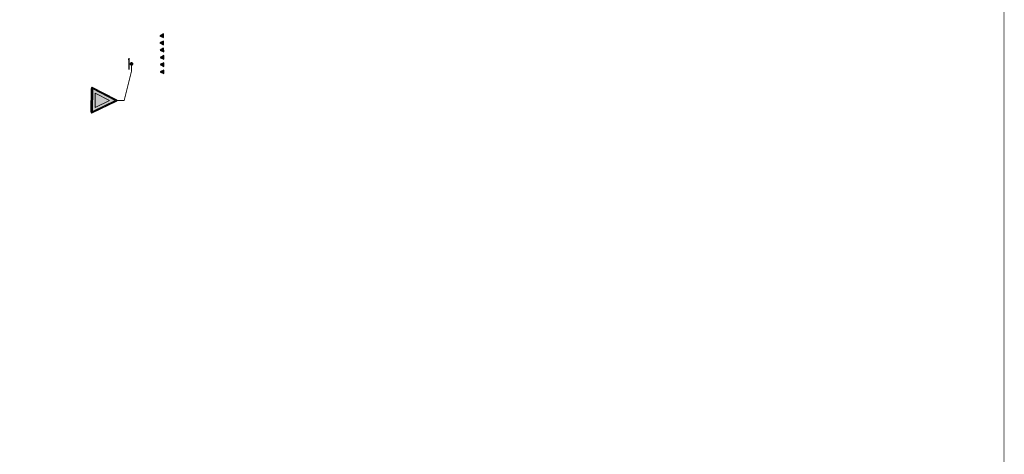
# Model space of a CAD drawing. Header units: metres. Extents: x 232695 to 233536, y 552964 to 554401.
# Tile 16 of 23: x 233400 to 233536, y 554101 to 554161. Entities that reach past the tile are written whole.
import ezdxf

# ---------------------------------------------------------------- set-up
doc = ezdxf.new("R2010")
doc.units = ezdxf.units.M
doc.layers.get('Defpoints').update_dxf_attribs({"color": 241})
for name, color, linetype, lineweight in [('N-WE-VW-MARKERING_DWARS-S', 7, 'Continuous', 25), ('N-WE-VW-VERKEERSTEKEN_BORD-AANPIJLING-T18', 7, 'Continuous', 13), ('N-WE-VW-VERKEERSTEKEN_BORD-S', 7, 'Continuous', 25), ('N-WE-VW-VERKEERSTEKEN_PAAL-S', 7, 'Continuous', 25)]:
    doc.layers.add(name, color=color, linetype=linetype, lineweight=lineweight)

# ---------------------------------------------------------------- blocks, each defined once
blk = doc.blocks.new('N-SVW-MARKERING_DWARS_DRIEHOEK_50 50')
at = {"flags": 128}
blk.add_lwpolyline([(0.25, -0.25), (0.5, 0.25), (0, 0.25)], close=True, dxfattribs=at)
blk.add_solid([(0, 0.25), (0.5, 0.25), (0.25, -0.25), (0.5, 0.25)])
blk = doc.blocks.new('*U12')
at = {"const_width": 0.2, "flags": 128}
blk.add_lwpolyline([(-0.44, -0.75), (-0.26, 0.84)], dxfattribs=at)
at = {"const_width": 0.25, "flags": 128}
blk.add_lwpolyline([(-0.01, -0.12, 1), (0.02, 0.13, 1)], format="xyb", close=True, dxfattribs=at)
blk = doc.blocks.new('N-SVW-VERKEERSTEKEN_BORD_B06-SO')
at = {"true_color": 0xff0000}
h = blk.add_hatch(color=1, dxfattribs=at)
h.dxf.hatch_style = 1
h.paths.add_polyline_path([(-3.53, 3.13), (-0.27, -3.4, 0.284079), (0, -3.56), (0, -3.36, -0.284079), (-0.09, -3.31), (-3.35, 3.22, -0.557537), (-3.26, 3.36), (0, 3.36), (0, 3.56), (-3.26, 3.56, 0.557537)])
at = {"true_color": 0xffffff}
h = blk.add_hatch(color=7, dxfattribs=at)
h.dxf.hatch_style = 1
h.paths.add_polyline_path([(-0.09, -3.31, 0.284079), (0, -3.36), (0, -3.04), (-3.1, 3.16), (0, 3.16), (0, 3.36), (-3.26, 3.36, 0.557537), (-3.35, 3.22)])
at = {"true_color": 0xff0000}
h = blk.add_hatch(color=1, dxfattribs=at)
h.dxf.hatch_style = 1
h.paths.add_polyline_path([(0, -3.04), (0, -1.48), (-1.97, 2.46), (0, 2.46), (0, 3.16), (-3.1, 3.16)], flags=17)
h = blk.add_hatch(color=1, dxfattribs=at)
h.dxf.hatch_style = 1
h.paths.add_polyline_path([(0, 3.36), (3.26, 3.36, -0.557537), (3.35, 3.22), (0.09, -3.31, -0.284079), (0, -3.36), (0, -3.56, 0.284079), (0.27, -3.4), (3.53, 3.13, 0.557537), (3.26, 3.56), (0, 3.56)])
at = {"true_color": 0xffffff}
h = blk.add_hatch(color=7, dxfattribs=at)
h.dxf.hatch_style = 1
h.paths.add_polyline_path([(0, -3.04), (0, -3.36, 0.284079), (0.09, -3.31), (3.35, 3.22, 0.557537), (3.26, 3.36), (0, 3.36), (0, 3.16), (3.1, 3.16)])
at = {"true_color": 0xff0000}
h = blk.add_hatch(color=1, dxfattribs=at)
h.dxf.hatch_style = 1
h.paths.add_polyline_path([(0, -3.04), (3.1, 3.16), (0, 3.16), (0, 2.46), (1.97, 2.46), (0, -1.48)], flags=17)
at = {"true_color": 0xffffff}
h = blk.add_hatch(color=7, dxfattribs=at)
h.dxf.hatch_style = 1
h.paths.add_polyline_path([(0, -1.48), (1.97, 2.46), (-1.97, 2.46)])
at = {"color": 1, "lineweight": 0, "true_color": 0xff0000}
blk.add_lwpolyline([(-3.53, 3.13), (-0.27, -3.4, 0.618034), (0.27, -3.4), (3.53, 3.13, 0.557537), (3.26, 3.56), (-3.26, 3.56, 0.557537)], format="xyb", close=True, dxfattribs=at)
at = {"color": 7, "lineweight": 0, "true_color": 0xffffff}
blk.add_lwpolyline([(-3.35, 3.22), (-0.09, -3.31, 0.618034), (0.09, -3.31), (3.35, 3.22, 0.557537), (3.26, 3.36), (-3.26, 3.36, 0.557537)], format="xyb", close=True, dxfattribs=at)
for points in [[(-3.1, 3.16), (0, -3.04), (3.1, 3.16)], [(-1.97, 2.46), (0, -1.48), (1.97, 2.46)]]:
    blk.add_lwpolyline(points, close=True, dxfattribs=at)

msp = doc.modelspace()

# ---------------------------------------------------------------- linework, layer by layer
at = {"layer": 'Defpoints', "const_width": 0.1}
msp.add_lwpolyline([(232867.83, 552964.49), (232867.83, 554400.49), (233536.33, 554400.49), (233536.33, 552964.49)], close=True, dxfattribs=at)
at = {"layer": 'N-WE-VW-VERKEERSTEKEN_BORD-AANPIJLING-T18', "flags": 128}
msp.add_lwpolyline([(233415.82, 554154.79), (233415.82, 554153.79), (233414.79, 554149.74), (233413.79, 554149.74)], dxfattribs=at)

# ---------------------------------------------------------------- block references
at = {"layer": 'N-WE-VW-MARKERING_DWARS-S', "linetype": 'ByBlock', "rotation": 270.6680641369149}
for p in [(233419.97, 554158.95), (233419.97, 554158.95), (233419.99, 554157.95), (233420, 554156.95), (233420.01, 554155.95), (233420.02, 554154.95), (233420.03, 554153.95)]:
    msp.add_blockref('N-SVW-MARKERING_DWARS_DRIEHOEK_50 50', p, dxfattribs=at)
at = {"layer": 'N-WE-VW-VERKEERSTEKEN_BORD-S', "xscale": 0.4999999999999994, "yscale": 0.4999999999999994, "zscale": 0.4999999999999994, "rotation": 89.27758445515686}
msp.add_blockref('N-SVW-VERKEERSTEKEN_BORD_B06-SO', (233412.01, 554149.76), dxfattribs=at)
at = {"layer": 'N-WE-VW-VERKEERSTEKEN_PAAL-S', "rotation": 7.453637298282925}
msp.add_blockref('*U12', (233415.81, 554154.79), dxfattribs=at)

doc.saveas('drawing.dxf')
